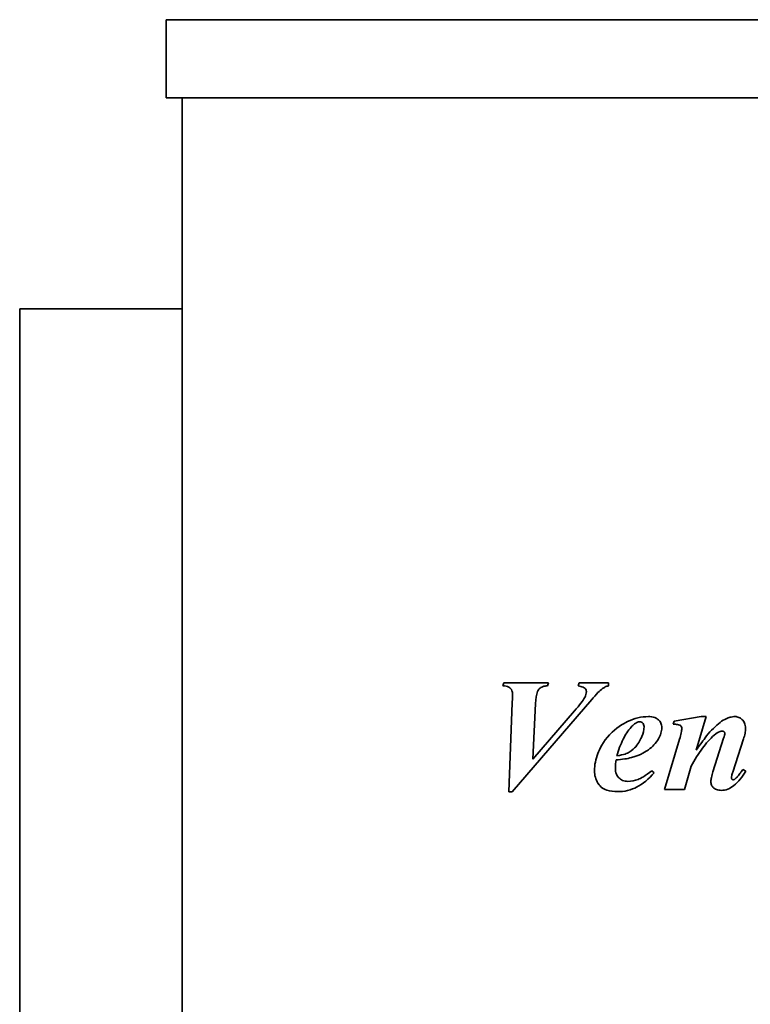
# Model space of a CAD drawing. Header units: millimetres. Extents: x 315 to 945, y 170 to 721.
# Tile 2 of 5: x 315 to 521, y 444 to 721. Entities that reach past the tile are written whole.
import ezdxf

# ---------------------------------------------------------------- set-up
doc = ezdxf.new("R2010")
doc.units = ezdxf.units.MM
doc.header["$LTSCALE"] = 3
doc.layers.add('Krawędzie widoczne(ISO)', color=7, linetype='Continuous', lineweight=35, true_color=0x262659)

msp = doc.modelspace()

# ---------------------------------------------------------------- linework, layer by layer
at = {"layer": 'Krawędzie widoczne(ISO)'}
for p, q in [((356.5, 720.98), (903.5, 720.98)), ((356.5, 698.98), (356.5, 720.98)), ((903.5, 698.98), (356.5, 698.98)), ((361, 698.98), (361, 182.98)), ((315.2, 639.48), (315.2, 239.48)), ((361, 639.48), (315.2, 639.48)), ((451.53, 534.12), (451.26, 533.31)), ((464.13, 534.12), (451.53, 534.12)), ((463.88, 533.31), (464.13, 534.12)), ((472.78, 534.12), (472.46, 533.31)), ((481.06, 534.12), (472.78, 534.12)), ((481.06, 533.31), (481.06, 534.12)), ((453.93, 528.53), (452.95, 503.43)), ((453.93, 503.43), (476.31, 529.43)), ((459.77, 512.64), (460.48, 528.28)), ((471.46, 526.25), (459.77, 512.64)), ((507.17, 524.63), (499.5, 523.31)), ((505.7, 515.14), (508.56, 524.63)), ((508.56, 524.63), (507.17, 524.63)), ((499.5, 523.31), (499.25, 522.47)), ((501.06, 518.28), (496.78, 504.12)), ((513.47, 518.58), (510.45, 509.09)), ((516.04, 509.02), (519.05, 518.33)), ((502.44, 504.12), (504.35, 510.68)), ((493.91, 508.82), (493.25, 509.39)), ((519.69, 509.24), (518.86, 509.73)), ((452.95, 503.43), (453.93, 503.43)), ((496.78, 504.12), (502.44, 504.12))]:
    msp.add_line(p, q, dxfattribs=at)
for points, knots in [([(451.26, 533.31), (451.9, 533.26), (452.49, 533.15), (453.22, 532.8), (453.38, 532.66), (453.64, 532.37), (453.75, 532.16), (453.96, 531.59), (454.01, 531.2), (454.01, 530.83)], [-0.2988176, -0.2988176, -0.2988176, -0.2988176, -0.2275193, -0.2275193, -0.1825748, -0.1825748, -0.1113484, -0.1113484, 0, 0, 0, 0]), ([(460.48, 528.28), (460.53, 529.66), (460.7, 530.86), (461.2, 532.03), (461.37, 532.28), (461.86, 532.75), (462.15, 532.94), (462.92, 533.24), (463.4, 533.31), (463.88, 533.31)], [-0.5636429, -0.5636429, -0.5636429, -0.5636429, -0.3452402, -0.3452402, -0.2489253, -0.2489253, -0.1433934, -0.1433934, 0, 0, 0, 0]), ([(472.46, 533.31), (472.96, 533.23), (473.48, 533.11), (474.1, 532.83), (474.28, 532.71), (474.57, 532.41), (474.66, 532.28), (474.78, 531.98), (474.81, 531.82), (474.81, 531.66)], [-0.3118596, -0.3118596, -0.3118596, -0.3118596, -0.1723653, -0.1723653, -0.0968966, -0.0968966, -0.047928, -0.047928, 0, 0, 0, 0]), ([(479.32, 532.52), (479.56, 532.7), (479.82, 532.85), (480.4, 533.12), (480.73, 533.22), (481.06, 533.31)], [-0.1916582, -0.1916582, -0.1916582, -0.1916582, -0.10253, -0.10253, 0, 0, 0, 0]), ([(454.01, 530.83), (454.01, 530.77), (453.99, 530.41), (453.97, 529.7), (453.95, 529.01), (453.93, 528.53)], [-0.2057365, -0.2057365, -0.2057365, -0.2057365, -0.1438201, -0.1438201, 0, 0, 0, 0]), ([(474.81, 531.66), (474.81, 531.39), (474.76, 531.11), (474.54, 530.38), (474.33, 529.99), (473.9, 529.17), (472.89, 527.89), (471.46, 526.25)], [-0.795986, -0.795986, -0.795986, -0.795986, -0.7444374, -0.7444374, -0.6546604, -0.6546604, 0, 0, 0, 0]), ([(476.31, 529.43), (476.86, 530.07), (477.49, 530.78), (478.48, 531.8), (478.94, 532.23), (479.32, 532.52)], [-0.3567246, -0.3567246, -0.3567246, -0.3567246, -0.1449896, -0.1449896, 0, 0, 0, 0]), ([(492.27, 524.63), (491.28, 524.63), (490.3, 524.51), (488.32, 524.03), (487.35, 523.67), (485.06, 522.57), (483.13, 521.43), (479.52, 517.56), (478.54, 515.5), (477.43, 512.66), (477.09, 511.04), (477.09, 509.36)], [-1.843139, -1.843139, -1.843139, -1.843139, -1.583269, -1.583269, -1.309742, -1.309742, -0.916014, -0.916014, -0.503199, -0.503199, 0, 0, 0, 0]), ([(496.04, 521.52), (496.04, 521.74), (496.02, 521.97), (495.93, 522.4), (495.87, 522.61), (495.62, 523.16), (495.38, 523.47), (494.94, 523.88), (494.63, 524.15), (493.51, 524.56), (492.87, 524.63), (492.27, 524.63)], [-1.026969, -1.026969, -1.026969, -1.026969, -0.844887, -0.844887, -0.672067, -0.672067, -0.3564, -0.3564, -0.182634, -0.182634, 0, 0, 0, 0]), ([(516.68, 524.63), (516.2, 524.63), (515.73, 524.56), (514.56, 524.23), (513.99, 523.94), (512.66, 523.26), (511.4, 522.19), (510.08, 520.83)], [-0.7468388, -0.7468388, -0.7468388, -0.7468388, -0.6765568, -0.6765568, -0.5663734, -0.5663734, 0, 0, 0, 0]), ([(519.64, 521.3), (519.64, 521.57), (519.62, 521.84), (519.52, 522.35), (519.45, 522.6), (519.18, 523.2), (518.95, 523.54), (518.38, 524.09), (518.08, 524.29), (517.41, 524.57), (517.05, 524.63), (516.68, 524.63)], [-0.5209884, -0.5209884, -0.5209884, -0.5209884, -0.4326593, -0.4326593, -0.3507269, -0.3507269, -0.2186441, -0.2186441, -0.1119866, -0.1119866, 0, 0, 0, 0]), ([(491.04, 521.84), (491.04, 520.86), (490.79, 519.89), (490.15, 518.35), (489.61, 517.18), (488.38, 515.79), (487.7, 515.09), (486.33, 514.3), (485.44, 513.89), (483.37, 513.58)], [-9.317652, -9.317652, -9.317652, -9.317652, -4.878536, -4.878536, -1.747437, -1.747437, -0.62958, -0.62958, 0, 0, 0, 0]), ([(483.37, 513.58), (483.85, 515.18), (484.44, 516.82), (485.8, 519.51), (486.53, 520.69), (487.44, 521.69)], [-0.9056026, -0.9056026, -0.9056026, -0.9056026, -0.4030769, -0.4030769, 0, 0, 0, 0]), ([(487.44, 521.69), (487.71, 522), (488.02, 522.3), (488.61, 522.75), (488.9, 522.93), (489.4, 523.12), (489.61, 523.16), (489.81, 523.16)], [-0.2846289, -0.2846289, -0.2846289, -0.2846289, -0.1604036, -0.1604036, -0.0626105, -0.0626105, 0, 0, 0, 0]), ([(489.81, 523.16), (489.99, 523.16), (490.16, 523.13), (490.46, 523), (490.58, 522.92), (490.76, 522.74), (490.86, 522.62), (491.01, 522.24), (491.04, 522.04), (491.04, 521.84)], [-0.3198749, -0.3198749, -0.3198749, -0.3198749, -0.2138441, -0.2138441, -0.1216548, -0.1216548, -0.0606642, -0.0606642, 0, 0, 0, 0]), ([(499.25, 522.47), (499.67, 522.47), (500.13, 522.46), (500.65, 522.39), (500.88, 522.35), (501.23, 522.17), (501.34, 522.1), (501.49, 521.95), (501.57, 521.85), (501.68, 521.57), (501.7, 521.42), (501.7, 521.27)], [-0.6242156, -0.6242156, -0.6242156, -0.6242156, -0.3124432, -0.3124432, -0.1646324, -0.1646324, -0.0909288, -0.0909288, -0.0452178, -0.0452178, 0, 0, 0, 0]), ([(495.11, 518.38), (495.41, 518.86), (495.65, 519.38), (495.96, 520.44), (496.04, 520.98), (496.04, 521.52)], [-0.3332342, -0.3332342, -0.3332342, -0.3332342, -0.1626903, -0.1626903, 0, 0, 0, 0]), ([(501.7, 521.27), (501.69, 520.93), (501.62, 520.49), (501.41, 519.5), (501.23, 518.85), (501.06, 518.28)], [-0.3012734, -0.3012734, -0.3012734, -0.3012734, -0.1781772, -0.1781772, 0, 0, 0, 0]), ([(504.35, 510.68), (505.29, 512.42), (506.36, 514.17), (508.5, 517.06), (509.6, 518.33), (510.82, 519.41)], [-1.082043, -1.082043, -1.082043, -1.082043, -0.487791, -0.487791, 0, 0, 0, 0]), ([(510.08, 520.83), (509.49, 520.19), (508.79, 519.32), (507.41, 517.53), (506.5, 516.28), (505.7, 515.14)], [-0.6741237, -0.6741237, -0.6741237, -0.6741237, -0.4164358, -0.4164358, 0, 0, 0, 0]), ([(510.82, 519.41), (511.39, 519.91), (511.95, 520.28), (512.65, 520.52), (512.85, 520.56), (513.05, 520.56)], [-0.2219543, -0.2219543, -0.2219543, -0.2219543, -0.0606598, -0.0606598, 0, 0, 0, 0]), ([(513.05, 520.56), (513.11, 520.56), (513.18, 520.56), (513.3, 520.53), (513.35, 520.51), (513.51, 520.43), (513.59, 520.36), (513.68, 520.26), (513.72, 520.21), (513.77, 520.08), (513.78, 520.02), (513.78, 519.95)], [-0.08342679, -0.08342679, -0.08342679, -0.08342679, -0.07212497, -0.07212497, -0.06120897, -0.06120897, -0.04059948, -0.04059948, -0.02010116, -0.02010116, 0, 0, 0, 0]), ([(513.78, 519.95), (513.78, 519.78), (513.75, 519.58), (513.64, 519.12), (513.55, 518.83), (513.47, 518.58)], [-0.1401758, -0.1401758, -0.1401758, -0.1401758, -0.081348, -0.081348, 0, 0, 0, 0]), ([(519.05, 518.33), (519.23, 518.85), (519.39, 519.4), (519.58, 520.38), (519.64, 520.85), (519.64, 521.3)], [-0.300648, -0.300648, -0.300648, -0.300648, -0.1350222, -0.1350222, 0, 0, 0, 0]), ([(487.51, 513.09), (490.15, 513.8), (491.7, 514.87), (493.44, 516.13), (494.37, 517.17), (495.11, 518.38)], [-0.6429322, -0.6429322, -0.6429322, -0.6429322, -0.4259902, -0.4259902, 0, 0, 0, 0]), ([(482.98, 510.05), (482.98, 510.39), (483, 510.76), (483.06, 511.54), (483.11, 511.99), (483.17, 512.42)], [-0.2348834, -0.2348834, -0.2348834, -0.2348834, -0.130862, -0.130862, 0, 0, 0, 0]), ([(483.17, 512.42), (483.98, 512.49), (484.82, 512.58), (486.24, 512.8), (486.9, 512.92), (487.51, 513.09)], [-0.4323462, -0.4323462, -0.4323462, -0.4323462, -0.1893149, -0.1893149, 0, 0, 0, 0]), ([(477.09, 509.36), (477.09, 508.74), (477.17, 508.13), (477.5, 506.95), (477.75, 506.4), (478.51, 505.19), (478.92, 504.84), (479.45, 504.39), (479.99, 504.11), (481.52, 503.6), (482.61, 503.5), (483.61, 503.5)], [-0.5532455, -0.5532455, -0.5532455, -0.5532455, -0.5319224, -0.5319224, -0.5111657, -0.5111657, -0.4829485, -0.4829485, -0.3022348, -0.3022348, 0, 0, 0, 0]), ([(486.51, 506.39), (485.99, 506.39), (485.47, 506.47), (484.6, 506.84), (484.26, 507.07), (483.73, 507.61), (483.46, 507.95), (483.05, 508.95), (482.98, 509.5), (482.98, 510.05)], [-0.7803194, -0.7803194, -0.7803194, -0.7803194, -0.5286268, -0.5286268, -0.3237268, -0.3237268, -0.1645223, -0.1645223, 0, 0, 0, 0]), ([(483.61, 503.5), (484.55, 503.5), (485.49, 503.6), (487.47, 504.05), (488.31, 504.41), (490.74, 505.64), (492.41, 507.14), (493.91, 508.82)], [-1.116854, -1.116854, -1.116854, -1.116854, -0.912819, -0.912819, -0.675407, -0.675407, 0, 0, 0, 0]), ([(493.25, 509.39), (491.3, 507.81), (490.09, 507.23), (488.46, 506.6), (487.5, 506.39), (486.51, 506.39)], [-0.5243149, -0.5243149, -0.5243149, -0.5243149, -0.2988239, -0.2988239, 0, 0, 0, 0]), ([(510.45, 509.09), (510.29, 508.58), (510.14, 508.01), (509.96, 507.12), (509.89, 506.69), (509.89, 506.32)], [-0.2743742, -0.2743742, -0.2743742, -0.2743742, -0.111237, -0.111237, 0, 0, 0, 0]), ([(512.83, 503.85), (513.44, 503.85), (514.04, 503.96), (515.24, 504.42), (515.82, 504.78), (517.63, 506.2), (518.74, 507.67), (519.69, 509.24)], [-0.9848531, -0.9848531, -0.9848531, -0.9848531, -0.7776491, -0.7776491, -0.5504324, -0.5504324, 0, 0, 0, 0]), ([(515.65, 507.42), (515.65, 507.58), (515.7, 507.82), (515.82, 508.33), (515.94, 508.71), (516.04, 509.02)], [-0.1554808, -0.1554808, -0.1554808, -0.1554808, -0.0982783, -0.0982783, 0, 0, 0, 0]), ([(518.22, 508.82), (517.97, 508.47), (517.7, 508.12), (517.18, 507.53), (516.91, 507.26), (516.63, 507.03)], [-0.2387281, -0.2387281, -0.2387281, -0.2387281, -0.1094422, -0.1094422, 0, 0, 0, 0]), ([(518.86, 509.73), (518.73, 509.56), (518.6, 509.37), (518.4, 509.08), (518.3, 508.94), (518.22, 508.82)], [-0.1068318, -0.1068318, -0.1068318, -0.1068318, -0.0427052, -0.0427052, 0, 0, 0, 0]), ([(509.89, 506.32), (509.89, 506.15), (509.9, 505.99), (509.97, 505.66), (510.01, 505.51), (510.2, 505.07), (510.39, 504.82), (510.77, 504.45), (511.03, 504.24), (511.88, 503.91), (512.36, 503.85), (512.83, 503.85)], [-0.6671908, -0.6671908, -0.6671908, -0.6671908, -0.5646232, -0.5646232, -0.4665076, -0.4665076, -0.2739272, -0.2739272, -0.1402794, -0.1402794, 0, 0, 0, 0]), ([(516.16, 506.84), (516.13, 506.84), (516.1, 506.84), (516.05, 506.86), (516.02, 506.87), (515.92, 506.92), (515.86, 506.98), (515.76, 507.08), (515.72, 507.14), (515.66, 507.28), (515.65, 507.35), (515.65, 507.42)], [-0.0794872, -0.0794872, -0.0794872, -0.0794872, -0.07222195, -0.07222195, -0.06448473, -0.06448473, -0.04487166, -0.04487166, -0.02171504, -0.02171504, 0, 0, 0, 0]), ([(516.63, 507.03), (516.55, 506.97), (516.46, 506.91), (516.3, 506.85), (516.23, 506.84), (516.16, 506.84)], [-0.0513478, -0.0513478, -0.0513478, -0.0513478, -0.02039487, -0.02039487, 0, 0, 0, 0])]:
    msp.add_open_spline(points, degree=3, knots=knots, dxfattribs=at)

doc.saveas('drawing.dxf')
